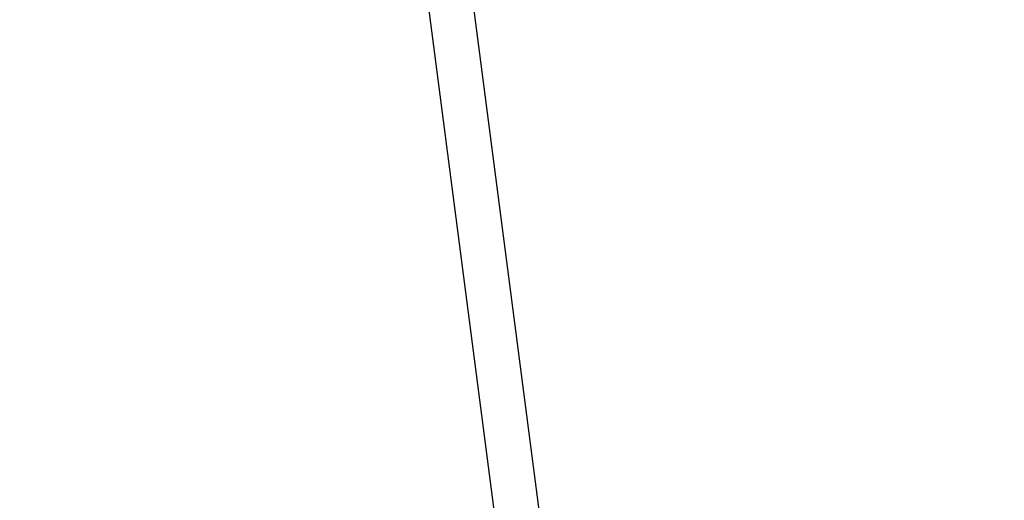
# Model space of a CAD drawing. Extents: x 445979 to 446615, y 447871 to 449065.
# Tile 5 of 47: x 446041 to 446151, y 448124 to 448178. Entities that reach past the tile are written whole.
import ezdxf

# ---------------------------------------------------------------- set-up
doc = ezdxf.new("R2010")
doc.units = 0
doc.header["$LTSCALE"] = 2
doc.header["$MEASUREMENT"] = 0
doc.linetypes.add('AUSGEZOGEN', pattern=[0])
doc.layers.get('0').update_dxf_attribs({"linetype": 'AUSGEZOGEN'})
for name, color, linetype in [('FBRTOP', 250, 'AUSGEZOGEN'), ('Planeinteilung', 250, 'CONTINUOUS'), ('RAHMEN', 7, 'AUSGEZOGEN')]:
    doc.layers.add(name, color=color, linetype=linetype)

# ---------------------------------------------------------------- blocks, each defined once
blk = doc.blocks.new('1135420')
blk.add_line((0, 0), (1135, 0))
at = {"layer": 'RAHMEN'}
blk.add_line((25, 5), (950, 5), dxfattribs=at)

msp = doc.modelspace()

# ---------------------------------------------------------------- linework, layer by layer
at = {"layer": 'FBRTOP', "const_width": 0.5}
for points in [[(446307.97, 448414.63, 0.000001), (446312.81, 448377.44, -0.000001), (446317.65, 448340.25), (446324.1, 448290.67), (446343.46, 448141.93, -0.000003), (446347.78, 448108.74, 0.000004)], [(446280.2, 448411.01, 0.000001), (446285.04, 448373.83, -0.000001), (446289.88, 448336.64), (446296.34, 448287.06), (446297.94, 448274.7, -0.000004)]]:
    msp.add_lwpolyline(points, format="xyb", dxfattribs=at)
at = {"layer": 'FBRTOP'}
for points in [[(446298.19, 448239.42, 0.000002), (446300.71, 448220.06, -0.000009), (446301.39, 448214.83, -0.000327)], [(446287.08, 448333.75, -0.000007), (446289.69, 448313.68, -0.000039)]]:
    msp.add_lwpolyline(points, format="xyb", dxfattribs=at)

# ---------------------------------------------------------------- block references
at = {"layer": 'Planeinteilung', "linetype": 'Continuous', "rotation": 277.4163263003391}
msp.add_blockref('1135420', (445978.58, 449011.19), dxfattribs=at)

doc.saveas('drawing.dxf')
